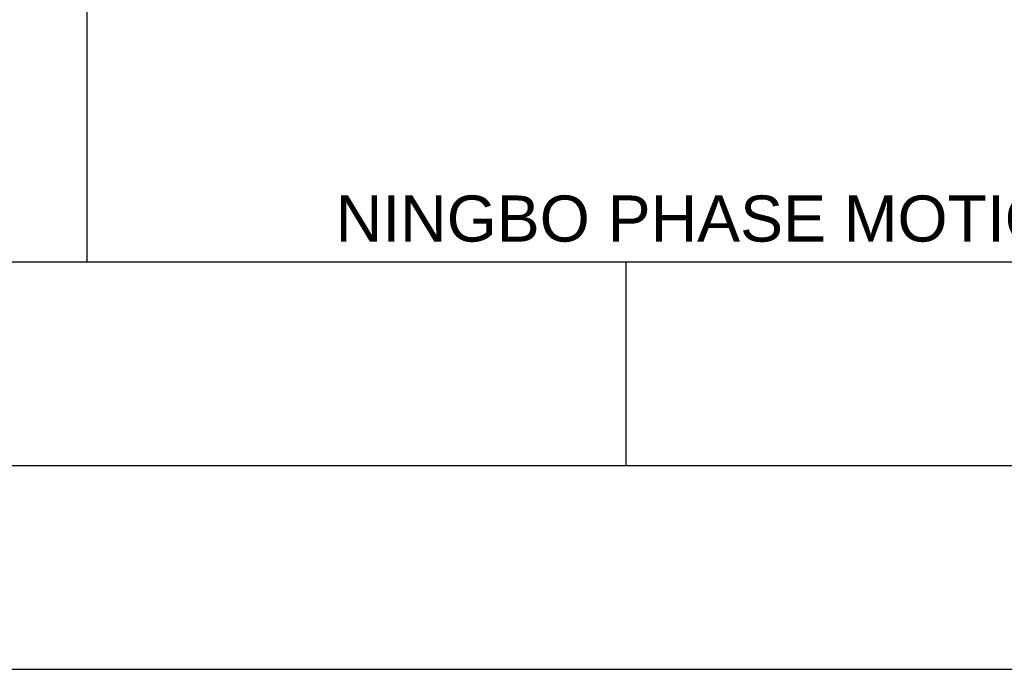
# Model space of a CAD drawing. Header units: millimetres. Extents: x 0 to 420, y 0 to 297.
# Tile 35 of 68: x 299 to 323, y 0 to 16. Entities that reach past the tile are written whole.
import ezdxf

# ---------------------------------------------------------------- set-up
doc = ezdxf.new("R2010")
doc.units = ezdxf.units.MM
doc.header["$LTSCALE"] = 23.1
doc.layers.get('0').update_dxf_attribs({"linetype": 'CONTINUOUS'})
doc.styles.add('TEXTSTYLE_8', font='arial.ttf')

msp = doc.modelspace()

# ---------------------------------------------------------------- linework, layer by layer
at = {"color": 2, "linetype": 'Continuous'}
for p, q in [((300.5, 57.91189), (300.5, 9.99989)), ((235, 9.99989), (410, 9.99989)), ((313.75, 5), (313.75, 10)), ((20, 5), (415, 5)), ((237.25, 0), (420, 0))]:
    msp.add_line(p, q, dxfattribs=at)
at = {"color": 7, "linetype": 'Continuous'}
msp.add_line((25, 10), (410, 10), dxfattribs=at)

# ---------------------------------------------------------------- texts
at = {"color": 2, "linetype": 'Continuous', "style": 'TEXTSTYLE_8'}
msp.add_text('NINGBO PHASE MOTION CONTROL CO.,LTD.', height=1.1318073, dxfattribs=at).set_placement((306.61701, 10.49989))

doc.saveas('drawing.dxf')
